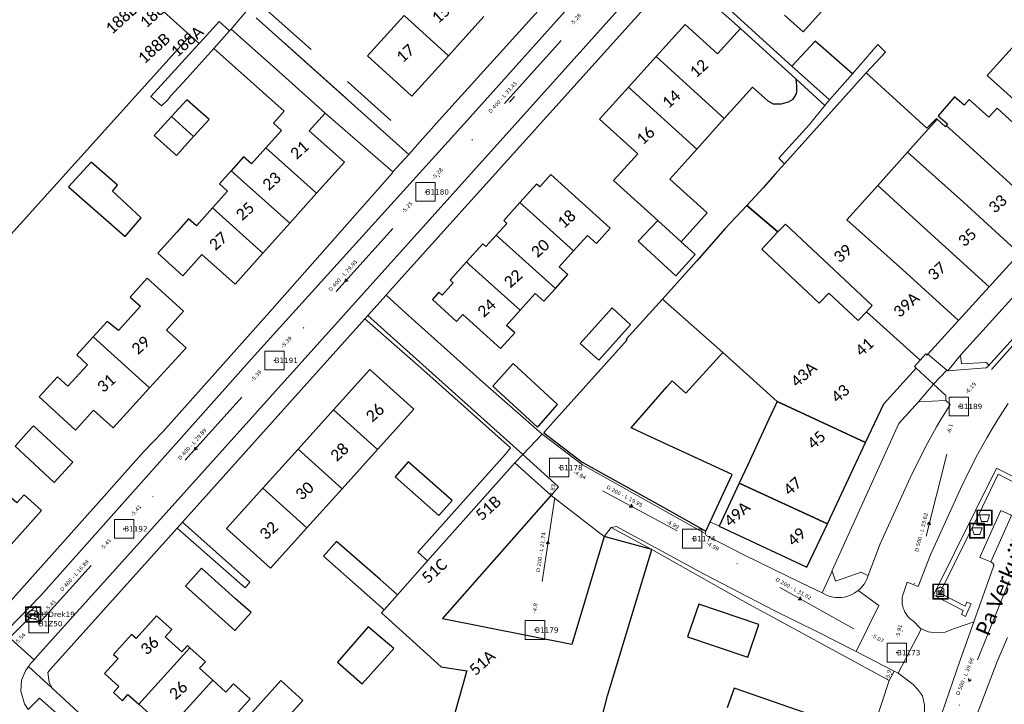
# Model space of a CAD drawing. Header units: metres. Extents: x 113074 to 114313, y 482627 to 483855.
# Tile 17 of 78: x 113465 to 113595, y 483216 to 483307. Entities that reach past the tile are written whole.
import ezdxf
from ezdxf.enums import TextEntityAlignment as Align

# ---------------------------------------------------------------- set-up
doc = ezdxf.new("R2010")
doc.units = ezdxf.units.M
doc.header["$MEASUREMENT"] = 0
doc.linetypes.add('DGN Style 2', pattern=[50.429501, 30.257701, -20.1718])
doc.linetypes.add('DGN Style 6', pattern=[30.473618, 0.016022, -6.408752, 11.215317, -6.408752, 0.016022, -6.408752])
for name, color, linetype, lineweight in [('BGT-Lijnen - BAK Afval apart plaats (p)', 7, 'Continuous', 13), ('BGT-Lijnen - BTD Groenvoorziening  gras- en kruidachtigen (v)', 94, 'Continuous', 13), ('BGT-Lijnen - Huisnummer overig (t)', 252, 'Continuous', 13), ('BGT-Lijnen - IMKL   Bijzondere knoop (p)', 252, 'Continuous', 13), ('BGT-Lijnen - ORL Straatnaam (t)', 7, 'Continuous', 13), ('BGT-Lijnen - OTD Open verharding  betonstraatstenen(v)', 7, 'Continuous', 13), ('BGT-Lijnen - PND grondvlak pand (v_mv)', 1, 'Continuous', 13), ('BGT-Lijnen - STM Reclamezuil (p)', 7, 'Continuous', 13), ('BGT-Lijnen - WGD Inrit (v)', 7, 'Continuous', 13), ('BGT-Lijnen - WGD Parkeervlak (v)', 7, 'Continuous', 13), ('BGT-Lijnen - WGD Rijbaan - Lokale weg (v)', 7, 'Continuous', 13), ('BGT-Lijnen - WGD Rijbaan - Lokale weg verkeersdrempel (v)', 7, 'Continuous', 13), ('BGT-Lijnen - WGD Voetpad (v)', 7, 'Continuous', 13), ('BGT-Lijnen - XXX Brandgang OTD (v)', 7, 'Continuous', 13), ('BGT-Lijnen - XXX Haagvoet BTD (v)', 211, 'Continuous', 13), ('Riolering - BOBs', 7, 'Continuous', 13), ('Riolering - Drainage', 254, 'Continuous', 13), ('Riolering - Gemengd riool', 7, 'Continuous', 13), ('Riolering - KNOOP_NUMMER', 7, 'Continuous', 13), ('Riolering - KNOOP_RIOOLPUT', 7, 'Continuous', 13), ('Riolering - Leidingtekst', 7, 'Continuous', 13), ('Riolering - Level 63', 7, 'Continuous', 13), ('Riolering - RIO-KNP', 4, 'Continuous', 13), ('Riolering - Stroomrichting', 7, 'Continuous', 13)]:
    doc.layers.add(name, color=color, linetype=linetype, lineweight=lineweight)
doc.styles.add('Style-Calibri', font='calibri.ttf')
doc.styles.add('Style-Verdana', font='verdana.ttf')

# ---------------------------------------------------------------- blocks, each defined once
blk = doc.blocks.new('BAK Afval apart plaats')
at = {"layer": 'BGT-Lijnen - BAK Afval apart plaats (p)', "color": 30, "lineweight": 13, "flags": 128}
for points in [[(-95, -87), (-95, 89)], [(-91, 94), (85, 94)], [(89, 89), (89, -87)], [(85, -91), (-91, -91)]]:
    blk.add_lwpolyline(points, dxfattribs=at)
at = {"layer": 'BGT-Lijnen - BAK Afval apart plaats (p)', "color": 30, "lineweight": 13, "extrusion": (0, 0, -1)}
for centre, start, end in [((91, 89), 360, 90), ((-85, 89), 90.0013, 180.0014), ((91, -87), 269.9986, 359.9987), ((-85, -87), 180, 270)]:
    blk.add_arc(centre, 4.32, start, end, dxfattribs=at)
at = {"layer": 'BGT-Lijnen - BAK Afval apart plaats (p)', "color": 30, "lineweight": 13}
for points in [[(-103, 101), (97, 101), (97, -99), (-103, -99)], [(-70, 40), (63, 40), (35, -49), (-42, -49)]]:
    blk.add_3dface(points, dxfattribs=at)
blk = doc.blocks.new('STM Reclamezuil')
at = {"layer": 'BGT-Lijnen - STM Reclamezuil (p)', "color": 252, "lineweight": 13, "flags": 128}
for points in [[(-93, -87), (-93, 88)], [(-88, 93), (88, 93)], [(-46, 34), (0, 65), (43, 34)], [(43, 34), (43, -64), (-46, -64), (-46, 34)], [(-26, 9), (25, 9)], [(92, 88), (92, -87)], [(88, -92), (-88, -92)], [(25, -7), (-26, -7)], [(-26, -28), (25, -28)], [(25, -44), (-26, -44)]]:
    blk.add_lwpolyline(points, dxfattribs=at)
at = {"layer": 'BGT-Lijnen - STM Reclamezuil (p)', "color": 252, "lineweight": 13, "extrusion": (0, 0, -1)}
for centre, start, end in [((88, 88), 360, 90), ((-88, 88), 90, 180), ((88, -87), 269.9986, 359.9987), ((-88, -87), 180.0013, 270.0014)]:
    blk.add_arc(centre, 4.32, start, end, dxfattribs=at)
at = {"layer": 'BGT-Lijnen - STM Reclamezuil (p)', "color": 252, "lineweight": 13}
for centre, radius, start, end in [((-21, 1), 9.63, 122.3543, 237.6457), ((19, 1), 10.1, 306.2696, 53.7304), ((-20, -36), 10.1, 126.6401, 233.3599), ((20, -36), 9.59, 301.9811, 58.0189)]:
    blk.add_arc(centre, radius, start, end, dxfattribs=at)
blk.add_3dface([(-100, 100), (100, 100), (100, -100), (-100, -100)], dxfattribs=at)
blk = doc.blocks.new('IMKL Bijzondere knoop')
at = {"layer": 'BGT-Lijnen - IMKL   Bijzondere knoop (p)', "linetype": 'Continuous', "lineweight": 13}
for p, q in [((-39, 8), (39, 8)), ((-39, -9), (39, -9))]:
    blk.add_line(p, q, dxfattribs=at)
blk.add_arc((-40, -1), 8.3, 79.3818, 280.6182, dxfattribs=at)
at = {"layer": 'BGT-Lijnen - IMKL   Bijzondere knoop (p)', "linetype": 'Continuous', "lineweight": 13, "extrusion": (0, 0, -1)}
blk.add_arc((-41, -1), 8.42, 75.8538, 284.1462, dxfattribs=at)
at = {"layer": 'BGT-Lijnen - IMKL   Bijzondere knoop (p)', "linetype": 'Continuous', "lineweight": 13}
blk.add_ellipse((-4, -5), major_axis=(-79.3, -0.2), ratio=0.699465, dxfattribs=at)
for points in [[(-101, 98), (99, 98), (99, -102), (-101, -102)], [(-95, 92), (92, 92), (92, -96), (-95, -96)]]:
    blk.add_3dface(points, dxfattribs=at)
blk = doc.blocks.new('CDE bijzonder')
at = {"layer": 'Riolering - RIO-KNP', "color": 172}
for p, q in [((-1.14, -0.26), (0.34, 1.08)), ((0.34, 1.08), (0.76, -0.88)), ((0.76, -0.88), (-1.14, -0.26))]:
    blk.add_line(p, q, dxfattribs=at)
blk.add_3dface([(-1.14, -0.26), (0.34, 1.08), (0.76, -0.88)], dxfattribs=at)
blk = doc.blocks.new('rioput')
at = {"layer": 'Riolering - Level 63', "linetype": 'Continuous', "lineweight": 13}
blk.add_3dface([(-1.29, 1.24), (1.29, 1.24), (1.29, -1.24), (-1.29, -1.24)], dxfattribs=at)

msp = doc.modelspace()

# ---------------------------------------------------------------- linework, layer by layer
at = {"layer": 'BGT-Lijnen - BTD Groenvoorziening  gras- en kruidachtigen (v)', "linetype": 'DGN Style 2', "lineweight": 13, "flags": 128}
for points in [[(113595.64, 483225.23), (113594.26, 483222.02), (113592.25, 483216.69)], [(113472.81, 483212.52), (113467.5, 483217.2), (113465.98, 483215.68)], [(113592.25, 483216.69), (113588.75, 483207.59), (113587.33, 483203.89)]]:
    msp.add_lwpolyline(points, dxfattribs=at)
at = {"layer": 'BGT-Lijnen - ORL Straatnaam (t)', "linetype": 'Continuous', "lineweight": 13, "flags": 128}
msp.add_lwpolyline([(113529.7, 483296.07), (113530.37, 483296.82)], dxfattribs=at)
at = {"layer": 'BGT-Lijnen - OTD Open verharding  betonstraatstenen(v)', "linetype": 'Continuous', "lineweight": 13, "flags": 128}
for points in [[(113463.89, 483326.17), (113487.44, 483304.93), (113488.63, 483303.86)], [(113492.88, 483305.77), (113495.01, 483308.32), (113495.89, 483309.24)], [(113488.63, 483303.86), (113489.2, 483304.48), (113491.29, 483306.77)], [(113491.29, 483306.77), (113492.66, 483305.51), (113492.88, 483305.77)]]:
    msp.add_lwpolyline(points, dxfattribs=at)
at = {"layer": 'BGT-Lijnen - PND grondvlak pand (v_mv)', "linetype": 'Continuous', "lineweight": 25, "flags": 128}
for points in [[(113487.44, 483304.93), (113463.89, 483326.17), (113451.85, 483312.78)], [(113566.11, 483307.62), (113568.6, 483305.38), (113572.21, 483309.39)], [(113521.63, 483302.24), (113515.76, 483307.55), (113510.91, 483302.21)], [(113515.76, 483307.55), (113521.63, 483302.24), (113526.34, 483307.43)], [(113552.95, 483306.36), (113549.13, 483302.13), (113558.15, 483293.91)], [(113560.28, 483305.83), (113557.26, 483302.48), (113552.95, 483306.36)], [(113567.68, 483299.15), (113560.28, 483305.83)], [(113458.06, 483272.36), (113487.44, 483304.93)], [(113492.66, 483305.51), (113490.58, 483303.2), (113499.88, 483294.88)], [(113500.04, 483299.36), (113492.88, 483305.77), (113492.66, 483305.51)], [(113575.12, 483299.85), (113570.17, 483304.18), (113567.11, 483300.85)], [(113597.1, 483304.19), (113592.96, 483299.62), (113599.61, 483293.62)], [(113510.91, 483302.21), (113516.79, 483296.89), (113521.63, 483302.24)], [(113549.13, 483302.13), (113545.45, 483298.05), (113554.52, 483289.88)], [(113554.52, 483289.88), (113558.15, 483293.91), (113549.13, 483302.13)], [(113567.11, 483300.85), (113572.07, 483296.38), (113575.12, 483299.85)], [(113503.21, 483292.29), (113505.31, 483294.64), (113500.04, 483299.36)], [(113584.95, 483292.64), (113576.93, 483299.95), (113566.11, 483287.91)], [(113554.52, 483289.88), (113545.45, 483298.05), (113541.64, 483293.82)], [(113558.15, 483293.91), (113561.89, 483298.06), (113563.9, 483296.26)], [(113567.75, 483297.5), (113567.75, 483298.25), (113567.68, 483299.15)], [(113567.26, 483296.46), (113567.7, 483297.17), (113567.75, 483297.5)], [(113589.93, 483295.67), (113588.65, 483296.78), (113586.45, 483294.28)], [(113489.95, 483293.81), (113487, 483296.41), (113484.95, 483294.18)], [(113563.9, 483296.26), (113564.64, 483295.88), (113565.69, 483295.88)], [(113565.69, 483295.88), (113566.64, 483296.12), (113567.26, 483296.46)], [(113593.18, 483294.1), (113590.59, 483296.43), (113589.93, 483295.67)], [(113484.95, 483294.18), (113482.66, 483291.68), (113485.61, 483289.02)], [(113485.61, 483289.02), (113487.88, 483291.53), (113484.95, 483294.18)], [(113484.95, 483294.18), (113487.88, 483291.53), (113489.95, 483293.81)], [(113499.88, 483294.88), (113498.46, 483293.3), (113499.53, 483292.34)], [(113586.45, 483294.28), (113587.68, 483293.22), (113587.54, 483293)], [(113598, 483291.88), (113594.28, 483295.27), (113593.18, 483294.1)], [(113541.64, 483293.82), (113546.69, 483289.26), (113543.48, 483285.7)], [(113578.47, 483285.07), (113582.42, 483289.45), (113586.35, 483293.82)], [(113587.44, 483292.84), (113586.35, 483293.82), (113582.42, 483289.45)], [(113586.35, 483293.82), (113586.24, 483293.93), (113584.95, 483292.64)], [(113589.69, 483291.05), (113587.54, 483293), (113587.44, 483292.84)], [(113587.54, 483293), (113589.69, 483291.05), (113601.29, 483280.52)], [(113499.53, 483292.34), (113497.46, 483290.03), (113504.17, 483284.03)], [(113504.17, 483284.03), (113507.85, 483288.14), (113503.21, 483292.29)], [(113597.25, 483276.07), (113601.29, 483280.52), (113589.69, 483291.05)], [(113497.46, 483290.03), (113495.56, 483287.9), (113494.52, 483288.83)], [(113500.62, 483280.06), (113504.17, 483284.03), (113497.46, 483290.03)], [(113550.92, 483285.89), (113554.52, 483289.88)], [(113589.81, 483282.83), (113582.42, 483289.45), (113578.47, 483285.07)], [(113582.42, 483289.45), (113589.81, 483282.83), (113597.25, 483276.07)], [(113474.33, 483288.16), (113471.35, 483284.89), (113478.82, 483278.32)], [(113477.18, 483284.32), (113477.83, 483285.08), (113474.33, 483288.16)], [(113494.52, 483288.83), (113492.87, 483287), (113500.62, 483280.06)], [(113566.11, 483287.91), (113564.84, 483286.49), (113563.28, 483284.76)], [(113492.87, 483287), (113491.32, 483285.26), (113492.38, 483284.3)], [(113497.07, 483276.1), (113500.62, 483280.06), (113492.87, 483287)], [(113535.18, 483286.49), (113533.71, 483284.86)], [(113541.22, 483277.38), (113543.04, 483279.4), (113535.18, 483286.49)], [(113533.71, 483284.86), (113533.3, 483285.23), (113531.1, 483282.79)], [(113543.48, 483285.7), (113549.34, 483280.42), (113552.43, 483277.61)], [(113552.43, 483277.61), (113555.87, 483281.43), (113550.92, 483285.89)], [(113581.64, 483282.14), (113578.47, 483285.07), (113574.37, 483280.52)], [(113574.37, 483280.52), (113578.47, 483285.07)], [(113578.47, 483285.07), (113581.64, 483282.14), (113593.21, 483271.63)], [(113478.82, 483278.32), (113480.96, 483280.78), (113477.18, 483284.32)], [(113492.38, 483284.3), (113490.39, 483282.08), (113497.07, 483276.1)], [(113563.28, 483284.76), (113561.15, 483282.41), (113565.25, 483278.9)], [(113531.51, 483282.42), (113531.1, 483282.79), (113528.95, 483280.41)], [(113531.1, 483282.79), (113531.51, 483282.42), (113538.19, 483276.39)], [(113538.19, 483276.39), (113531.51, 483282.42)], [(113561.15, 483282.41), (113558.27, 483279.35), (113554.84, 483275.45)], [(113563.12, 483276.63), (113565.25, 483278.9), (113561.15, 483282.41)], [(113593.21, 483271.63), (113597.25, 483276.07), (113589.81, 483282.83)], [(113490.39, 483282.08), (113488.27, 483279.71), (113487.24, 483280.64)], [(113497.07, 483276.1), (113490.39, 483282.08)], [(113589.17, 483267.18), (113593.21, 483271.63), (113581.64, 483282.14)], [(113487.24, 483280.64), (113485.67, 483278.89), (113483.16, 483276.08)], [(113528.95, 483280.41), (113529.36, 483280.04), (113527.96, 483278.49)], [(113552.43, 483277.61), (113549.34, 483280.42), (113546.76, 483277.67)], [(113565.25, 483278.9), (113566.24, 483279.95), (113577.73, 483269.15)], [(113574.37, 483280.52), (113581.76, 483273.92), (113589.17, 483267.18)], [(113589.17, 483267.18), (113581.76, 483273.92), (113574.37, 483280.52)], [(113527.96, 483278.49), (113526.6, 483276.99), (113526.2, 483277.35)], [(113535.8, 483271.43), (113527.96, 483278.49)], [(113527.96, 483278.49), (113535.8, 483271.43), (113537.44, 483273.25)], [(113538.19, 483276.39), (113540.04, 483278.44), (113541.22, 483277.38)], [(113526.2, 483277.35), (113524.02, 483274.94), (113524.42, 483274.57)], [(113546.76, 483277.67), (113551.74, 483273.08), (113554.29, 483275.93)], [(113554.29, 483275.93), (113552.43, 483277.61)], [(113483.16, 483276.08), (113486.49, 483273.1), (113489, 483275.91)], [(113489, 483275.91), (113493.39, 483271.98), (113497.07, 483276.1)], [(113537.44, 483273.25), (113536.29, 483274.28), (113538.19, 483276.39)], [(113571.98, 483270.81), (113570.73, 483269.48), (113563.12, 483276.63)], [(113524.42, 483274.57), (113524.02, 483274.94), (113521.84, 483272.53)], [(113524.42, 483274.57), (113531.12, 483268.53), (113533.13, 483270.75)], [(113531.12, 483268.53), (113524.42, 483274.57)], [(113554.84, 483275.45), (113554.51, 483275.08), (113549.95, 483270.02)], [(113486.57, 483268.43), (113481.76, 483272.79), (113479.49, 483270.29)], [(113521.84, 483272.53), (113522.25, 483272.16), (113520.78, 483270.53)], [(113520.78, 483270.53), (113520.37, 483270.91), (113519.5, 483269.95)], [(113533.13, 483270.75), (113534.27, 483269.73), (113535.8, 483271.43)], [(113576.96, 483268.33), (113575.86, 483267.16), (113571.98, 483270.81)], [(113479.49, 483270.29), (113480.85, 483269.06), (113477.94, 483265.85)], [(113519.5, 483269.95), (113522.69, 483267.06), (113523.53, 483267.99)], [(113557.96, 483262.96), (113549.95, 483270.02), (113545.16, 483264.72)], [(113549.95, 483270.02), (113557.96, 483262.96), (113565.17, 483256.45)], [(113486.89, 483263.57), (113484.29, 483265.92), (113486.57, 483268.43)], [(113523.53, 483267.99), (113528.53, 483263.48), (113530.4, 483265.55)], [(113530.4, 483265.55), (113529.32, 483266.53), (113531.12, 483268.53)], [(113545.72, 483266.6), (113543.3, 483268.84), (113539.08, 483264.15)], [(113577.73, 483269.15), (113576.96, 483268.33), (113584.08, 483261.92)], [(113583.35, 483261.08), (113584.08, 483261.92), (113576.96, 483268.33)], [(113477.94, 483265.85), (113476.43, 483267.06), (113474.6, 483265.03)], [(113585, 483262.59), (113585.11, 483262.71), (113589.17, 483267.18)], [(113539.08, 483264.15), (113541.54, 483261.94), (113545.72, 483266.6)], [(113482.07, 483258.26), (113474.6, 483265.03), (113472.44, 483262.64)], [(113474.6, 483265.03), (113482.07, 483258.26), (113486.89, 483263.57)], [(113545.16, 483264.72), (113545.29, 483264.6), (113534.36, 483252.45)], [(113551.26, 483259.21), (113553.08, 483257.57), (113557.96, 483262.96)], [(113472.44, 483262.64), (113473.84, 483261.33), (113471.26, 483258.49)], [(113584.08, 483261.92), (113584.82, 483262.76), (113585, 483262.59)], [(113517.04, 483255.43), (113511.22, 483260.68), (113506.41, 483255.34)], [(113530.2, 483261.47), (113527.52, 483258.49)], [(113533.54, 483253.18), (113536.09, 483256.07), (113530.2, 483261.47)], [(113579.27, 483256.16), (113583.56, 483260.88), (113583.35, 483261.08)], [(113471.26, 483258.49), (113469.88, 483259.74), (113467.45, 483257.06)], [(113545.81, 483252.99), (113550.56, 483258.41), (113551.26, 483259.21)], [(113474.66, 483255.3), (113477.26, 483252.95), (113482.07, 483258.26)], [(113527.52, 483258.49), (113533.44, 483253.07), (113533.54, 483253.18)], [(113467.45, 483257.06), (113472.28, 483252.67), (113474.66, 483255.3)], [(113576.86, 483251.02), (113565.17, 483256.45), (113564.06, 483254.1)], [(113565.17, 483256.45), (113576.86, 483251.02), (113579.27, 483256.16)], [(113506.41, 483255.34), (113501.74, 483250.16), (113507.56, 483244.91)], [(113506.41, 483255.34), (113512.24, 483250.09), (113517.04, 483255.43)], [(113507.56, 483244.91), (113512.24, 483250.09), (113506.41, 483255.34)], [(113564.06, 483254.1), (113561.26, 483248.05), (113560.13, 483245.65)], [(113466.48, 483253.01), (113464.29, 483250.52), (113469.45, 483245.75)], [(113466.69, 483253.25), (113466.48, 483253.01)], [(113469.45, 483245.75), (113471.91, 483248.43), (113466.69, 483253.25)], [(113534.36, 483252.45), (113534.24, 483252.32), (113539.33, 483248.43)], [(113559.19, 483246.81), (113548.58, 483251.71), (113545.81, 483252.99)], [(113501.74, 483250.16), (113497.06, 483244.97), (113502.88, 483239.72)], [(113502.88, 483239.72), (113507.56, 483244.91), (113501.74, 483250.16)], [(113560.13, 483245.65), (113571.8, 483240.25), (113576.86, 483251.02)], [(113522.11, 483243.33), (113516.32, 483248.46), (113514.58, 483246.46)], [(113530.41, 483248.34), (113518.84, 483235.35), (113514.87, 483230.86)], [(113520.85, 483227.7), (113535.22, 483244.02), (113530.41, 483248.34)], [(113539.33, 483248.43), (113550.14, 483242.4), (113555.71, 483239.29)], [(113514.58, 483246.46), (113520.38, 483241.37), (113522.11, 483243.33)], [(113555.71, 483239.29), (113556.29, 483240.53), (113559.19, 483246.81)], [(113465.45, 483244.1), (113464.49, 483243.03), (113462.42, 483244.87)], [(113502.88, 483239.72), (113497.06, 483244.97), (113492.26, 483239.63)], [(113571.8, 483240.25), (113560.13, 483245.65), (113557.46, 483239.97)], [(113460.8, 483234.25), (113467.76, 483242.03), (113465.45, 483244.1)], [(113492.26, 483239.63), (113498.07, 483234.39), (113502.88, 483239.72)], [(113557.46, 483239.97), (113569.1, 483234.51), (113571.8, 483240.25)], [(113548.57, 483236.86), (113542.23, 483238.59), (113537.96, 483224.29)], [(113506.82, 483237.9), (113505.11, 483235.99), (113510.87, 483230.86)], [(113514.87, 483230.86), (113512.6, 483232.88), (113506.82, 483237.9)], [(113540.2, 483207.92), (113542.69, 483217.47), (113548.57, 483236.86)], [(113493.46, 483230.34), (113488.96, 483234.39), (113486.83, 483232)], [(113486.83, 483232), (113493.37, 483226.14), (113495.5, 483228.5)], [(113495.5, 483228.5), (113493.46, 483230.34)], [(113510.87, 483230.86), (113513.11, 483228.87), (113514.87, 483230.86)], [(113514.87, 483230.86), (113513.11, 483228.87), (113512.76, 483228.47)], [(113562.73, 483226.93), (113554.78, 483229.64), (113553.29, 483225.28)], [(113485.03, 483226.26), (113482.99, 483228.09), (113480.28, 483225.09)], [(113512.76, 483228.47), (113520.69, 483221.31), (113524.05, 483220.78)], [(113537.96, 483224.29), (113520.85, 483227.7)], [(113514.39, 483223.74), (113511.01, 483226.64), (113506.94, 483221.94)], [(113553.29, 483225.28), (113561.26, 483222.6), (113562.73, 483226.93)], [(113480.28, 483225.09), (113479.68, 483225.63), (113477.29, 483222.97)], [(113486.34, 483223.3), (113484.15, 483225.28), (113485.03, 483226.26)], [(113479.21, 483217.65), (113480.63, 483216.37), (113487.41, 483223.86)], [(113489.46, 483222.01), (113487.41, 483223.86), (113480.63, 483216.37)], [(113487.41, 483223.86), (113487.1, 483224.14), (113486.34, 483223.3)], [(113506.94, 483221.94), (113510.19, 483219.06), (113514.39, 483223.74)], [(113477.29, 483222.97), (113477.9, 483222.42), (113476.1, 483220.43)], [(113490.43, 483219.57), (113488.68, 483221.14), (113489.46, 483222.01)], [(113476.1, 483220.43), (113478.01, 483218.71), (113477.29, 483217.91)], [(113524.05, 483220.78), (113523.97, 483220.54), (113521.17, 483210.5)], [(113480.63, 483216.37), (113484.44, 483212.94), (113490.43, 483219.57)], [(113490.43, 483219.57), (113484.44, 483212.94), (113488.42, 483209.34)], [(113488.42, 483209.34), (113495.4, 483217.08), (113493.17, 483219.09)], [(113493.17, 483219.09), (113492.18, 483217.99), (113490.43, 483219.57)], [(113502.36, 483216.87), (113499.45, 483219.5), (113494.04, 483213.53)], [(113570.01, 483214.83), (113559.44, 483218.49), (113558.55, 483215.9)], [(113477.29, 483217.91), (113478.48, 483216.84), (113479.21, 483217.65)], [(113494.04, 483213.53), (113496.98, 483210.92), (113502.36, 483216.87)]]:
    msp.add_lwpolyline(points, dxfattribs=at)
at = {"layer": 'BGT-Lijnen - WGD Inrit (v)', "linetype": 'Continuous', "lineweight": 13, "flags": 128}
for points in [[(113609.5, 483280.99), (113610.35, 483280.21), (113593.05, 483261.09)], [(113587.73, 483260.51), (113587.62, 483260.6), (113585.86, 483258.75)], [(113592.81, 483260.9), (113592.78, 483260.9), (113587.73, 483260.51)], [(113592.87, 483260.93), (113592.84, 483260.91), (113592.81, 483260.9)], [(113592.93, 483260.96), (113592.9, 483260.94), (113592.87, 483260.93)], [(113592.98, 483261), (113592.96, 483260.98), (113592.93, 483260.96)], [(113593.02, 483261.05), (113593, 483261.03), (113592.98, 483261)], [(113593.05, 483261.09), (113593.04, 483261.07), (113593.02, 483261.05)], [(113585.86, 483258.75), (113587.48, 483257.26), (113587.49, 483256.57)], [(113587.49, 483256.57), (113587.49, 483256.57), (113588.05, 483256.04)], [(113588.05, 483256.04), (113587.44, 483255.06), (113586.84, 483254.07)], [(113594.6, 483254.43), (113595.48, 483255.8), (113595.73, 483256.18)], [(113586.84, 483254.07), (113586.26, 483253.08), (113585.03, 483250.87)], [(113592.91, 483251.63), (113593.74, 483253.04), (113594.6, 483254.43)], [(113534.05, 483252.11), (113531.49, 483249.46), (113536.19, 483245.17)], [(113550, 483242.13), (113539.4, 483248.05), (113534.05, 483252.11)], [(113590.51, 483247.18), (113591.68, 483249.42), (113592.91, 483251.63)], [(113585.03, 483250.87), (113583.86, 483248.62), (113582.77, 483246.35)], [(113585.44, 483236.14), (113589.42, 483244.9), (113590.51, 483247.18)], [(113582.77, 483246.35), (113578.79, 483237.59), (113577.19, 483233.4)], [(113536.19, 483245.17), (113535.22, 483244.02), (113542.23, 483238.59)], [(113555.75, 483238.72), (113555.61, 483239), (113550, 483242.13)], [(113542.23, 483238.59), (113543.18, 483239.76), (113543.9, 483239.92)], [(113543.9, 483239.92), (113555.48, 483233.58), (113564.85, 483228.75)], [(113568.24, 483232.49), (113560.84, 483236.1), (113555.75, 483238.72)], [(113582.35, 483232.52), (113583.84, 483231.95), (113585.44, 483236.14)], [(113577.01, 483232.92), (113576.84, 483232.59), (113576.65, 483232.27)], [(113577.19, 483233.4), (113577.15, 483233.27), (113577.01, 483232.92)], [(113571.88, 483230.74), (113571.09, 483231.12), (113568.24, 483232.49)], [(113576.17, 483231.69), (113575.89, 483231.44), (113578.62, 483229.46)], [(113576.65, 483232.27), (113576.42, 483231.97), (113576.17, 483231.69)], [(113581.75, 483230.74), (113581.77, 483230.82), (113582.35, 483232.52)], [(113572.58, 483230.55), (113572.23, 483230.63), (113571.88, 483230.74)], [(113573.3, 483230.5), (113572.94, 483230.51), (113572.58, 483230.55)], [(113574.02, 483230.56), (113573.66, 483230.51), (113573.3, 483230.5)], [(113574.71, 483230.76), (113574.37, 483230.65), (113574.02, 483230.56)], [(113575.34, 483231.06), (113575.04, 483230.9), (113574.71, 483230.76)], [(113575.89, 483231.44), (113575.62, 483231.24), (113575.34, 483231.06)], [(113575.6, 483223.35), (113578.62, 483229.46), (113575.89, 483231.44)], [(113581.69, 483230.19), (113581.71, 483230.47), (113581.75, 483230.74)], [(113581.72, 483229.63), (113581.69, 483229.91), (113581.69, 483230.19)], [(113578.62, 483229.46), (113575.6, 483223.35), (113580.62, 483220.77)], [(113581.85, 483229.09), (113581.78, 483229.36), (113581.72, 483229.63)], [(113582.07, 483228.58), (113581.95, 483228.83), (113581.85, 483229.09)], [(113564.85, 483228.75), (113570.6, 483225.93), (113575.6, 483223.35)], [(113582.37, 483228.11), (113582.21, 483228.34), (113582.07, 483228.58)], [(113582.75, 483227.7), (113582.55, 483227.9), (113582.37, 483228.11)], [(113583.19, 483227.36), (113582.96, 483227.52), (113582.75, 483227.7)], [(113580.62, 483220.77), (113581.17, 483220.48), (113584.23, 483226.3)], [(113584.23, 483226.3), (113584.08, 483226.46), (113583.19, 483227.36)]]:
    msp.add_lwpolyline(points, dxfattribs=at)
at = {"layer": 'BGT-Lijnen - WGD Parkeervlak (v)', "linetype": 'Continuous', "lineweight": 13, "flags": 128}
for points in [[(113605.99, 483280.79), (113605.88, 483280.78), (113589.42, 483262.59)], [(113593.06, 483261.12), (113593.05, 483261.09), (113610.35, 483280.21)], [(113589.42, 483262.59), (113589.43, 483262.53), (113589.56, 483261.45)], [(113589.56, 483261.45), (113592.76, 483261.62), (113592.79, 483261.61)], [(113592.79, 483261.61), (113592.82, 483261.61), (113592.85, 483261.6)], [(113592.85, 483261.6), (113592.88, 483261.58), (113592.91, 483261.57)], [(113592.91, 483261.57), (113592.94, 483261.55), (113592.97, 483261.53)], [(113592.97, 483261.53), (113592.99, 483261.51), (113593.01, 483261.48)], [(113593.01, 483261.48), (113593.03, 483261.45), (113593.05, 483261.43)], [(113593.05, 483261.43), (113593.06, 483261.4), (113593.07, 483261.37)], [(113593.08, 483261.18), (113593.07, 483261.15), (113593.06, 483261.12)], [(113593.07, 483261.37), (113593.08, 483261.33), (113593.09, 483261.3)], [(113593.09, 483261.24), (113593.09, 483261.21), (113593.08, 483261.18)], [(113593.09, 483261.3), (113593.09, 483261.27), (113593.09, 483261.24)], [(113583.87, 483256.4), (113583.86, 483256.4), (113581.26, 483253.53)], [(113588.05, 483256.04), (113587.49, 483256.57), (113583.87, 483256.4)], [(113586.84, 483254.07), (113587.44, 483255.06), (113588.05, 483256.04)], [(113585.03, 483250.87), (113586.26, 483253.08), (113586.84, 483254.07)], [(113581.26, 483253.53), (113572.41, 483234.01), (113572.42, 483234)], [(113582.77, 483246.35), (113583.86, 483248.62), (113585.03, 483250.87)], [(113578.79, 483237.59), (113582.77, 483246.35)], [(113596.03, 483241.45), (113594.76, 483242.02), (113592.03, 483235.94)], [(113592.11, 483235.78), (113593.43, 483235.21), (113596.18, 483241.36)], [(113577.07, 483233.46), (113577.19, 483233.4), (113578.79, 483237.59)], [(113592.03, 483235.94), (113591.98, 483235.84), (113592.11, 483235.78)], [(113572.42, 483234), (113572.7, 483233.21), (113572.89, 483232.66)], [(113572.89, 483232.66), (113576.27, 483233.85), (113577.07, 483233.46)]]:
    msp.add_lwpolyline(points, dxfattribs=at)
at = {"layer": 'BGT-Lijnen - WGD Rijbaan - Lokale weg (v)', "linetype": 'Continuous', "lineweight": 13, "flags": 128}
for points in [[(113587.34, 483356.59), (113583.55, 483360.02), (113524.11, 483293.66)], [(113539.83, 483303.56), (113587.34, 483356.59)], [(113467.18, 483222.72), (113478.41, 483235.17), (113539.83, 483303.56)], [(113524.11, 483293.66), (113495.97, 483262.53), (113467.68, 483230.78)], [(113596.03, 483241.45), (113596.18, 483241.36), (113593.43, 483235.21)], [(113593.81, 483234.63), (113593.8, 483234.59), (113591.19, 483227.28)], [(113593.43, 483235.21), (113593.59, 483235.13), (113593.62, 483235.11)], [(113593.62, 483235.11), (113593.66, 483235.09), (113593.68, 483235.06)], [(113593.68, 483235.06), (113593.71, 483235.04), (113593.74, 483235.01)], [(113593.74, 483235.01), (113593.76, 483234.97), (113593.78, 483234.94)], [(113593.78, 483234.94), (113593.79, 483234.9), (113593.81, 483234.87)], [(113593.81, 483234.87), (113593.82, 483234.83), (113593.82, 483234.79)], [(113593.82, 483234.71), (113593.82, 483234.67), (113593.81, 483234.63)], [(113593.82, 483234.79), (113593.82, 483234.75), (113593.82, 483234.71)], [(113467.68, 483230.78), (113463.32, 483226.26), (113462.87, 483225.79)], [(113591.19, 483227.28), (113589.38, 483222.22), (113584.99, 483209.49)], [(113462.87, 483225.79), (113466.77, 483222.27), (113467.18, 483222.72)], [(113592.25, 483216.69), (113594.26, 483222.02), (113595.64, 483225.23)], [(113587.33, 483203.89), (113588.75, 483207.59), (113592.25, 483216.69)]]:
    msp.add_lwpolyline(points, dxfattribs=at)
at = {"layer": 'BGT-Lijnen - WGD Rijbaan - Lokale weg verkeersdrempel (v)', "linetype": 'Continuous', "lineweight": 13, "flags": 128}
for points in [[(113584.23, 483226.3), (113581.17, 483220.48), (113582.4, 483219.58)], [(113585.15, 483225.95), (113584.08, 483226.46), (113584.23, 483226.3)], [(113591.19, 483227.28), (113588.62, 483226.41), (113587.4, 483225.93)], [(113589.38, 483222.22), (113591.19, 483227.28)], [(113466.77, 483222.27), (113462.87, 483225.79), (113462.32, 483225.22)], [(113587.4, 483225.93), (113586.22, 483225.81), (113585.15, 483225.95)], [(113465.62, 483220.8), (113466.04, 483221.36)], [(113466.04, 483221.36), (113466.44, 483221.9), (113466.77, 483222.27)], [(113584.96, 483209.46), (113584.99, 483209.49), (113589.38, 483222.22)], [(113465.04, 483218.12), (113465.12, 483219.55), (113465.62, 483220.8)], [(113582.4, 483219.58), (113583.17, 483218.99), (113583.74, 483218.39)], [(113465.98, 483215.68), (113465.52, 483216.45), (113465.04, 483218.12)], [(113583.74, 483218.39), (113584.37, 483217.51), (113584.65, 483216.24)]]:
    msp.add_lwpolyline(points, dxfattribs=at)
at = {"layer": 'BGT-Lijnen - WGD Voetpad (v)', "linetype": 'Continuous', "lineweight": 13, "flags": 128}
for points in [[(113524.11, 483293.66), (113583.55, 483360.02), (113584.06, 483360.6)], [(113588.54, 483357.93), (113587.34, 483356.59), (113539.83, 483303.56)], [(113513.85, 483271.07), (113551.87, 483313.35)], [(113536.91, 483311.97), (113520.39, 483293.68), (113517.55, 483290.48)], [(113495.01, 483308.32), (113492.88, 483305.77), (113500.04, 483299.36)], [(113514.27, 483286.86), (113516.4, 483289.17), (113496.19, 483307.26)], [(113539.83, 483303.56), (113478.41, 483235.17), (113467.18, 483222.72)], [(113500.04, 483299.36), (113505.31, 483294.64), (113514.27, 483286.86)], [(113467.68, 483230.78), (113495.97, 483262.53), (113524.11, 483293.66)], [(113517.55, 483290.48), (113516.4, 483289.17), (113514.27, 483286.86)], [(113514.27, 483286.86), (113514.24, 483286.75), (113498.29, 483268.67)], [(113589.42, 483262.59), (113605.88, 483280.78)], [(113597.25, 483276.07), (113593.21, 483271.63), (113589.17, 483267.18)], [(113510.94, 483267.82), (113513.37, 483270.52), (113513.85, 483271.07)], [(113513.37, 483270.52), (113510.94, 483267.82), (113531.49, 483249.46)], [(113526.17, 483259.03), (113515.96, 483268.19), (113513.37, 483270.52)], [(113498.29, 483268.67), (113483.8, 483252.46), (113481.32, 483249.82)], [(113486.42, 483240.48), (113510.57, 483267.4), (113510.94, 483267.82)], [(113589.17, 483267.18), (113585.11, 483262.71), (113587.62, 483260.6)], [(113584.08, 483261.92), (113583.35, 483261.08), (113583.56, 483260.88)], [(113585, 483262.59), (113584.82, 483262.76), (113584.08, 483261.92)], [(113587.62, 483260.6), (113585.11, 483262.71), (113585, 483262.59)], [(113587.62, 483260.6), (113587.73, 483260.51), (113589.42, 483262.59)], [(113589.43, 483262.53), (113589.42, 483262.59), (113587.73, 483260.51)], [(113592.76, 483261.62), (113589.56, 483261.45), (113589.43, 483262.53)], [(113592.82, 483261.61), (113592.79, 483261.61), (113592.76, 483261.62)], [(113592.88, 483261.58), (113592.85, 483261.6), (113592.82, 483261.61)], [(113592.94, 483261.55), (113592.91, 483261.57), (113592.88, 483261.58)], [(113592.99, 483261.51), (113592.97, 483261.53), (113592.94, 483261.55)], [(113593.03, 483261.45), (113593.01, 483261.48), (113592.99, 483261.51)], [(113585.86, 483258.75), (113583.56, 483260.88), (113579.27, 483256.16)], [(113583.56, 483260.88), (113585.86, 483258.75), (113587.62, 483260.6)], [(113587.73, 483260.51), (113592.78, 483260.9), (113592.81, 483260.9)], [(113592.81, 483260.9), (113592.84, 483260.91), (113592.87, 483260.93)], [(113592.87, 483260.93), (113592.9, 483260.94), (113592.93, 483260.96)], [(113592.93, 483260.96), (113592.96, 483260.98), (113592.98, 483261)], [(113592.98, 483261), (113593, 483261.03), (113593.02, 483261.05)], [(113593.02, 483261.05), (113593.04, 483261.07), (113593.05, 483261.09)], [(113593.06, 483261.4), (113593.05, 483261.43), (113593.03, 483261.45)], [(113593.05, 483261.09), (113593.06, 483261.12), (113593.07, 483261.15)], [(113593.08, 483261.33), (113593.07, 483261.37), (113593.06, 483261.4)], [(113593.07, 483261.15), (113593.08, 483261.18), (113593.09, 483261.21)], [(113593.09, 483261.27), (113593.09, 483261.3), (113593.08, 483261.33)], [(113593.09, 483261.21), (113593.09, 483261.24), (113593.09, 483261.27)], [(113594.18, 483247.65), (113596.91, 483246.28), (113604.44, 483260.52)], [(113594.41, 483246.82), (113597.15, 483245.44), (113604.96, 483260.24)], [(113531.49, 483249.46), (113534.05, 483252.11), (113526.17, 483259.03)], [(113581.26, 483253.53), (113583.86, 483256.4), (113585.86, 483258.75)], [(113587.48, 483257.26), (113585.86, 483258.75), (113583.86, 483256.4)], [(113583.86, 483256.4), (113583.87, 483256.4), (113587.49, 483256.57)], [(113587.49, 483256.57), (113587.49, 483256.57), (113587.48, 483257.26)], [(113579.27, 483256.16), (113576.86, 483251.02), (113571.8, 483240.25)], [(113595.48, 483255.8), (113594.6, 483254.43), (113593.74, 483253.04)], [(113572.42, 483234), (113572.41, 483234.01), (113581.26, 483253.53)], [(113593.74, 483253.04), (113592.91, 483251.63), (113591.68, 483249.42)], [(113481.32, 483249.82), (113477.03, 483245.02), (113476.41, 483244.33)], [(113591.68, 483249.42), (113590.51, 483247.18), (113589.42, 483244.9)], [(113596.91, 483246.28), (113594.18, 483247.65), (113585.87, 483230.83)], [(113589.78, 483228.79), (113585.87, 483230.83), (113594.18, 483247.65)], [(113586.68, 483231.09), (113592.32, 483242.53), (113594.41, 483246.82)], [(113597.15, 483245.44), (113594.41, 483246.82), (113592.32, 483242.53)], [(113589.42, 483244.9), (113585.44, 483236.14), (113583.84, 483231.95)], [(113476.41, 483244.33), (113461.03, 483227.15), (113460.23, 483226.37)], [(113592.32, 483242.53), (113586.68, 483231.09), (113590.03, 483229.34)], [(113592.03, 483235.94), (113594.76, 483242.02), (113596.03, 483241.45)], [(113485.3, 483239.24), (113485.71, 483239.68), (113486.42, 483240.48)], [(113555.48, 483233.58), (113543.9, 483239.92), (113543.18, 483239.76)], [(113543.18, 483239.76), (113548.57, 483236.86), (113560.53, 483230.09)], [(113557.46, 483239.97), (113556.29, 483240.53), (113555.71, 483239.29)], [(113571.8, 483240.25), (113569.1, 483234.51), (113557.46, 483239.97)], [(113468.58, 483220.56), (113468.94, 483221.04), (113485.3, 483239.24)], [(113555.71, 483239.29), (113555.61, 483239), (113555.75, 483238.72)], [(113555.75, 483238.72), (113560.84, 483236.1), (113568.24, 483232.49)], [(113592.11, 483235.78), (113591.98, 483235.84), (113592.03, 483235.94)], [(113593.59, 483235.13), (113593.43, 483235.21), (113592.11, 483235.78)], [(113588.62, 483226.41), (113591.19, 483227.28), (113593.8, 483234.59)], [(113593.66, 483235.09), (113593.62, 483235.11), (113593.59, 483235.13)], [(113593.71, 483235.04), (113593.68, 483235.06), (113593.66, 483235.09)], [(113593.76, 483234.97), (113593.74, 483235.01), (113593.71, 483235.04)], [(113593.79, 483234.9), (113593.78, 483234.94), (113593.76, 483234.97)], [(113593.82, 483234.83), (113593.81, 483234.87), (113593.79, 483234.9)], [(113593.8, 483234.59), (113593.81, 483234.63), (113593.82, 483234.67)], [(113593.82, 483234.75), (113593.82, 483234.79), (113593.82, 483234.83)], [(113593.82, 483234.67), (113593.82, 483234.71), (113593.82, 483234.75)], [(113570.6, 483225.93), (113564.85, 483228.75), (113555.48, 483233.58)], [(113568.24, 483232.49), (113571.09, 483231.12), (113572.42, 483234)], [(113572.42, 483234), (113571.09, 483231.12), (113571.88, 483230.74)], [(113572.89, 483232.66), (113572.7, 483233.21), (113572.42, 483234)], [(113577.07, 483233.46), (113576.27, 483233.85), (113572.89, 483232.66)], [(113576.84, 483232.59), (113577.01, 483232.92), (113577.15, 483233.27)], [(113577.15, 483233.27), (113577.19, 483233.4), (113577.07, 483233.46)], [(113575.89, 483231.44), (113576.17, 483231.69), (113576.42, 483231.97)], [(113576.42, 483231.97), (113576.65, 483232.27), (113576.84, 483232.59)], [(113583.84, 483231.95), (113582.35, 483232.52), (113581.77, 483230.82)], [(113462.87, 483225.79), (113463.32, 483226.26), (113467.68, 483230.78)], [(113571.88, 483230.74), (113572.23, 483230.63), (113572.58, 483230.55)], [(113572.58, 483230.55), (113572.94, 483230.51), (113573.3, 483230.5)], [(113573.3, 483230.5), (113573.66, 483230.51), (113574.02, 483230.56)], [(113574.02, 483230.56), (113574.37, 483230.65), (113574.71, 483230.76)], [(113574.71, 483230.76), (113575.04, 483230.9), (113575.34, 483231.06)], [(113575.34, 483231.06), (113575.62, 483231.24), (113575.89, 483231.44)], [(113581.71, 483230.47), (113581.69, 483230.19), (113581.69, 483229.91)], [(113581.77, 483230.82), (113581.75, 483230.74), (113581.71, 483230.47)], [(113585.87, 483230.83), (113589.78, 483228.79), (113589.54, 483228.26)], [(113590.27, 483229.89), (113590.03, 483229.34), (113586.68, 483231.09)], [(113560.53, 483230.09), (113579.97, 483219.53), (113580.62, 483220.77)], [(113581.69, 483229.91), (113581.72, 483229.63), (113581.78, 483229.36)], [(113581.78, 483229.36), (113581.85, 483229.09), (113581.95, 483228.83)], [(113589.54, 483228.26), (113590.09, 483228), (113590.7, 483229.39)], [(113590.03, 483229.34), (113590.27, 483229.89), (113590.82, 483229.65)], [(113590.82, 483229.65), (113590.7, 483229.39), (113590.09, 483228)], [(113590.7, 483229.39), (113590.82, 483229.65), (113590.27, 483229.89)], [(113581.95, 483228.83), (113582.07, 483228.58), (113582.21, 483228.34)], [(113582.21, 483228.34), (113582.37, 483228.11), (113582.55, 483227.9)], [(113582.55, 483227.9), (113582.75, 483227.7), (113582.96, 483227.52)], [(113590.09, 483228), (113589.54, 483228.26), (113589.78, 483228.79)], [(113582.96, 483227.52), (113583.19, 483227.36), (113584.08, 483226.46)], [(113584.08, 483226.46), (113585.15, 483225.95), (113586.22, 483225.81)], [(113586.22, 483225.81), (113587.4, 483225.93), (113588.62, 483226.41)], [(113580.62, 483220.77), (113575.6, 483223.35), (113570.6, 483225.93)], [(113467.18, 483222.72), (113466.77, 483222.27), (113466.44, 483221.9)], [(113469.11, 483218.53), (113466.04, 483221.36), (113465.62, 483220.8)], [(113466.44, 483221.9), (113466.04, 483221.36), (113469.11, 483218.53)], [(113465.62, 483220.8), (113465.12, 483219.55), (113465.04, 483218.12)], [(113469.11, 483218.53), (113468.77, 483219.29), (113468.58, 483220.56)], [(113581.17, 483220.48), (113580.62, 483220.77), (113579.97, 483219.53)], [(113583.17, 483218.99), (113582.4, 483219.58), (113581.17, 483220.48)], [(113488.41, 483200.95), (113477.37, 483210.91), (113469.11, 483218.53)], [(113579.97, 483219.53), (113572.38, 483196.41), (113571.09, 483191.92)], [(113584.37, 483217.51), (113583.74, 483218.39), (113583.17, 483218.99)], [(113465.04, 483218.12), (113465.52, 483216.45), (113465.98, 483215.68)], [(113465.98, 483215.68), (113467.5, 483217.2), (113472.81, 483212.52)], [(113584.67, 483214.71), (113584.65, 483216.24), (113584.37, 483217.51)]]:
    msp.add_lwpolyline(points, dxfattribs=at)
at = {"layer": 'BGT-Lijnen - XXX Brandgang OTD (v)', "linetype": 'Continuous', "lineweight": 13, "flags": 128}
for points in [[(113552.56, 483314.11), (113551.87, 483313.35), (113560.28, 483305.83)], [(113567.11, 483300.85), (113552.56, 483314.11)], [(113492.66, 483305.51), (113491.29, 483306.77), (113489.2, 483304.48)], [(113560.28, 483305.83), (113567.68, 483299.15), (113571.48, 483295.64)], [(113490.58, 483303.2), (113492.66, 483305.51)], [(113484.88, 483296.91), (113486.98, 483299.22), (113490.58, 483303.2)], [(113489.2, 483304.48), (113488.63, 483303.86), (113484.98, 483299.85)], [(113578.48, 483303.7), (113575.12, 483299.85), (113572.07, 483296.38)], [(113576.93, 483299.95), (113579.48, 483302.69), (113578.48, 483303.7)], [(113571.48, 483295.64), (113572.07, 483296.38), (113567.11, 483300.85)], [(113484.98, 483299.85), (113482.24, 483296.84), (113483.63, 483295.58)], [(113566.11, 483287.91), (113576.93, 483299.95)], [(113483.63, 483295.58), (113484.44, 483296.36), (113484.88, 483296.91)], [(113572.07, 483296.38), (113571.48, 483295.64), (113569.4, 483293.08)], [(113569.4, 483293.08), (113565.36, 483288.66), (113566.11, 483287.91)], [(113510.94, 483267.82), (113510.57, 483267.4), (113517.97, 483260.9)], [(113530.41, 483248.34), (113531.49, 483249.46), (113510.94, 483267.82)], [(113517.97, 483260.9), (113529.85, 483250.31), (113529.15, 483249.46)], [(113529.15, 483249.46), (113517.6, 483236.49), (113518.84, 483235.35)], [(113518.84, 483235.35), (113530.41, 483248.34)], [(113486.42, 483240.48), (113485.71, 483239.68), (113494.71, 483231.8)], [(113494.71, 483231.8), (113495.33, 483232.52), (113486.42, 483240.48)]]:
    msp.add_lwpolyline(points, dxfattribs=at)
at = {"layer": 'BGT-Lijnen - XXX Haagvoet BTD (v)', "linetype": 'DGN Style 6', "lineweight": 13, "flags": 128}
for points in [[(113497.27, 483308.53), (113496.19, 483307.26), (113516.4, 483289.17)], [(113508.35, 483298.74), (113497.27, 483308.53)], [(113516.4, 483289.17), (113517.55, 483290.48), (113508.35, 483298.74)]]:
    msp.add_lwpolyline(points, dxfattribs=at)
at = {"layer": 'Riolering - Drainage', "linetype": 'Continuous', "lineweight": 13, "flags": 128}
msp.add_lwpolyline([(113458.36, 483219.99), (113466.67, 483228.28)], dxfattribs=at)
at = {"layer": 'Riolering - Gemengd riool', "color": 94, "linetype": 'DGN Style 6', "lineweight": 13, "flags": 128}
for points in [[(113540.9, 483309.1), (113518.6, 483284.2)], [(113589.2, 483255.8), (113616.3, 483286.4)], [(113518.6, 483284.2), (113498.6, 483261.9)], [(113498.6, 483261.9), (113478.7, 483239.6)], [(113589.2, 483255.8), (113581, 483223.2)], [(113533.1, 483226.2), (113536.3, 483247.7)], [(113536.3, 483247.7), (113553.9, 483238.3)], [(113478.7, 483239.6), (113467.39, 483227.05)], [(113581, 483223.2), (113553.9, 483238.3)], [(113598.3, 483238.7), (113583.5, 483201.9)], [(113467.39, 483227.05), (113458.69, 483217.78)], [(113573.1, 483190.5), (113581, 483223.2)]]:
    msp.add_lwpolyline(points, dxfattribs=at)
at = {"layer": 'Riolering - KNOOP_RIOOLPUT', "color": 7, "linetype": 'Continuous', "lineweight": 13}
for p in [(113518.6, 483284.2), (113498.6, 483261.9), (113589.2, 483255.8), (113536.3, 483247.7), (113478.7, 483239.6), (113553.9, 483238.3), (113466.67, 483228.28), (113467.39, 483227.05), (113533.1, 483226.2), (113581, 483223.2)]:
    msp.add_point(p, dxfattribs=at)
at = {"layer": 'Riolering - Stroomrichting', "color": 30, "linetype": 'Continuous', "lineweight": 25, "flags": 128}
for points in [[(113508.01, 483272.7), (113507.93, 483272.31)], [(113508.31, 483272.43), (113507.93, 483272.31)], [(113488.07, 483250.4), (113487.98, 483250)], [(113488.36, 483250.13), (113487.98, 483250)], [(113545.58, 483242.52), (113545.98, 483242.53)], [(113545.77, 483242.87), (113545.98, 483242.53)], [(113585.07, 483240.18), (113585.34, 483240.47)], [(113585.45, 483240.09), (113585.34, 483240.47)], [(113534.6, 483237.63), (113534.85, 483237.94)], [(113534.99, 483237.57), (113534.85, 483237.94)], [(113567.92, 483230.26), (113568.32, 483230.26)], [(113568.12, 483230.61), (113568.32, 483230.26)], [(113590.47, 483219.77), (113590.53, 483219.37)], [(113590.84, 483219.62), (113590.53, 483219.37)]]:
    msp.add_lwpolyline(points, dxfattribs=at)

# ---------------------------------------------------------------- block references
at = {"layer": 'BGT-Lijnen - BAK Afval apart plaats (p)', "color": 7, "linetype": 'Continuous', "lineweight": 13, "xscale": 0.01, "yscale": 0.01}
for p in [(113592.63, 483241.07), (113591.64, 483239.34)]:
    msp.add_blockref('BAK Afval apart plaats', p, dxfattribs=at)
at = {"layer": 'BGT-Lijnen - IMKL   Bijzondere knoop (p)', "linetype": 'Continuous', "lineweight": 13, "xscale": 0.0100096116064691, "yscale": 0.0100096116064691}
msp.add_blockref('IMKL Bijzondere knoop', (113466.67, 483228.28), dxfattribs=at)
at = {"layer": 'BGT-Lijnen - STM Reclamezuil (p)', "color": 7, "linetype": 'Continuous', "lineweight": 13, "xscale": 0.01, "yscale": 0.01}
msp.add_blockref('STM Reclamezuil', (113586.77, 483231.28), dxfattribs=at)
at = {"layer": 'Riolering - Level 63', "linetype": 'Continuous', "lineweight": 13}
for p in [(113518.6, 483284.2), (113498.6, 483261.9), (113589.2, 483255.8), (113536.3, 483247.7), (113478.7, 483239.6), (113553.9, 483238.3), (113467.39, 483227.05), (113533.1, 483226.2), (113581, 483223.2)]:
    msp.add_blockref('rioput', p, dxfattribs=at)
at = {"layer": 'Riolering - RIO-KNP', "color": 172}
msp.add_blockref('CDE bijzonder', (113466.67, 483228.28), dxfattribs=at)

# ---------------------------------------------------------------- texts
at = {"layer": 'BGT-Lijnen - Huisnummer overig (t)', "linetype": 'Continuous', "lineweight": 13, "style": 'Style-Calibri'}
for s, p in [('188C', (113482.89, 483307.96)), ('188D', (113478.43, 483307.19)), ('15', (113520.63, 483307.74)), ('188A', (113487.02, 483304.12)), ('188B', (113482.65, 483303.22)), ('17', (113515.93, 483302.55)), ('12', (113554.78, 483300.56)), ('14', (113551.12, 483296.5)), ('16', (113547.72, 483291.66)), ('21', (113501.9, 483289.76)), ('23', (113498.22, 483285.64)), ('33', (113594.34, 483282.63)), ('25', (113494.7, 483281.66)), ('18', (113537.27, 483280.61)), ('27', (113491.16, 483277.7)), ('35', (113590.31, 483278.19)), ('20', (113533.78, 483276.74)), ('39', (113573.83, 483276.06)), ('37', (113586.3, 483273.73)), ('22', (113530.19, 483272.74)), ('39A', (113582.24, 483269.27)), ('24', (113526.68, 483268.84)), ('29', (113480.89, 483263.91)), ('41', (113576.69, 483263.67)), ('43A', (113568.66, 483260.03)), ('31', (113476.33, 483258.89)), ('43', (113573.51, 483257.52)), ('26', (113511.91, 483254.98)), ('45', (113570.34, 483251.38)), ('28', (113507.21, 483249.76)), ('47', (113567.18, 483245.25)), ('30', (113502.58, 483244.63)), ('51B', (113526.9, 483242.36)), ('49A', (113559.84, 483241.56)), ('32', (113497.84, 483239.38)), ('49', (113567.71, 483238.54)), ('51C', (113519.76, 483234.03)), ('36', (113482.07, 483224.14)), ('51A', (113526.1, 483221.88)), ('26', (113485.87, 483218.22))]:
    msp.add_text(s, height=1.5, rotation=41.85, dxfattribs=at).set_placement(p, align=Align.MIDDLE_CENTER)
at = {"layer": 'BGT-Lijnen - ORL Straatnaam (t)', "color": 7, "linetype": 'Continuous', "lineweight": 13, "style": 'Style-Calibri'}
for s, rotation, p in [('Pa Verkuijllaan', 67.4486, (113595.87, 483234.35)), ('Sperwerstraat', 318.1794, (113465.27, 483211.89))]:
    msp.add_text(s, height=2, rotation=rotation, dxfattribs=at).set_placement(p, align=Align.MIDDLE_CENTER)
at = {"layer": 'Riolering - BOBs', "color": 7, "linetype": 'Continuous', "lineweight": 13, "style": 'Style-Verdana'}
for s, rotation, p in [('-5.28', 48.1512, (113538.65, 483306.89)), ('-5.28', 48.1512, (113520.35, 483286.46)), ('-5.25', 48.1214, (113516.35, 483281.99)), ('-5.39', 48.1214, (113500.35, 483264.15)), ('-5.39', 48.263, (113496.35, 483259.68)), ('-6.19', 48.4664, (113590.94, 483258.07)), ('-6.1', 75.8769, (113588.24, 483252.8)), ('-4.84', 331.8845, (113538.91, 483246.53)), ('-4.83', 81.5337, (113535.64, 483244.61)), ('-5.41', 48.263, (113480.44, 483241.85)), ('-4.99', 331.8845, (113551.21, 483239.96)), ('-5.41', 47.9691, (113476.44, 483237.39)), ('-4.99', 330.8717, (113556.49, 483237.09)), ('-5.41', 47.9691, (113469.14, 483229.29)), ('-4.8', 81.5337, (113533.32, 483229.07)), ('-5.91', 75.8769, (113581.5, 483226)), ('-5.54', 46.813, (113465.09, 483224.89)), ('-5.07', 330.8717, (113578.34, 483224.91)), ('-5.9', 76.4224, (113580.07, 483220.2))]:
    msp.add_text(s, height=0.5, rotation=rotation, dxfattribs=at).set_placement(p, align=Align.CENTER)
at = {"layer": 'Riolering - KNOOP_NUMMER', "color": 7, "linetype": 'Continuous', "lineweight": 13, "style": 'Style-Verdana'}
for s, p in [('B1180', (113518.6, 483284.2)), ('B1191', (113498.6, 483261.9)), ('B1189', (113589.2, 483255.8)), ('B1178', (113536.3, 483247.7)), ('B1192', (113478.7, 483239.6)), ('B1174', (113553.9, 483238.3)), ('DRTDrek19', (113466.67, 483228.28)), ('B1Z50', (113467.39, 483227.05)), ('B1179', (113533.1, 483226.2)), ('B1173', (113581, 483223.2))]:
    msp.add_text(s, height=0.7, dxfattribs=at).set_placement(p, align=Align.MIDDLE_LEFT)
at = {"layer": 'Riolering - Leidingtekst', "color": 7, "linetype": 'Continuous', "lineweight": 13, "style": 'Style-Verdana'}
for s, rotation, p in [('D 400 - L 33.43', 48.1529, (113529, 483296.56)), ('D 400 - L 29.95', 48.1123, (113507.85, 483272.96)), ('D 400 - L 29.89', 48.255, (113487.9, 483250.66)), ('D 200 - L 19.95', 331.8937, (113544.84, 483243.71)), ('D 500 - L 33.62', 75.8811, (113584.48, 483239.08)), ('D 200 - L 21.74', 81.5344, (113534.12, 483236.47)), ('D 400 - L 16.89', 47.975, (113472.3, 483233.24)), ('D 200 - L 31.02', 330.8736, (113567.2, 483231.46)), ('D 500 - L 39.66', 68.0913, (113590.23, 483219.97))]:
    msp.add_text(s, height=0.5, rotation=rotation, dxfattribs=at).set_placement(p, align=Align.CENTER)

doc.saveas('drawing.dxf')
